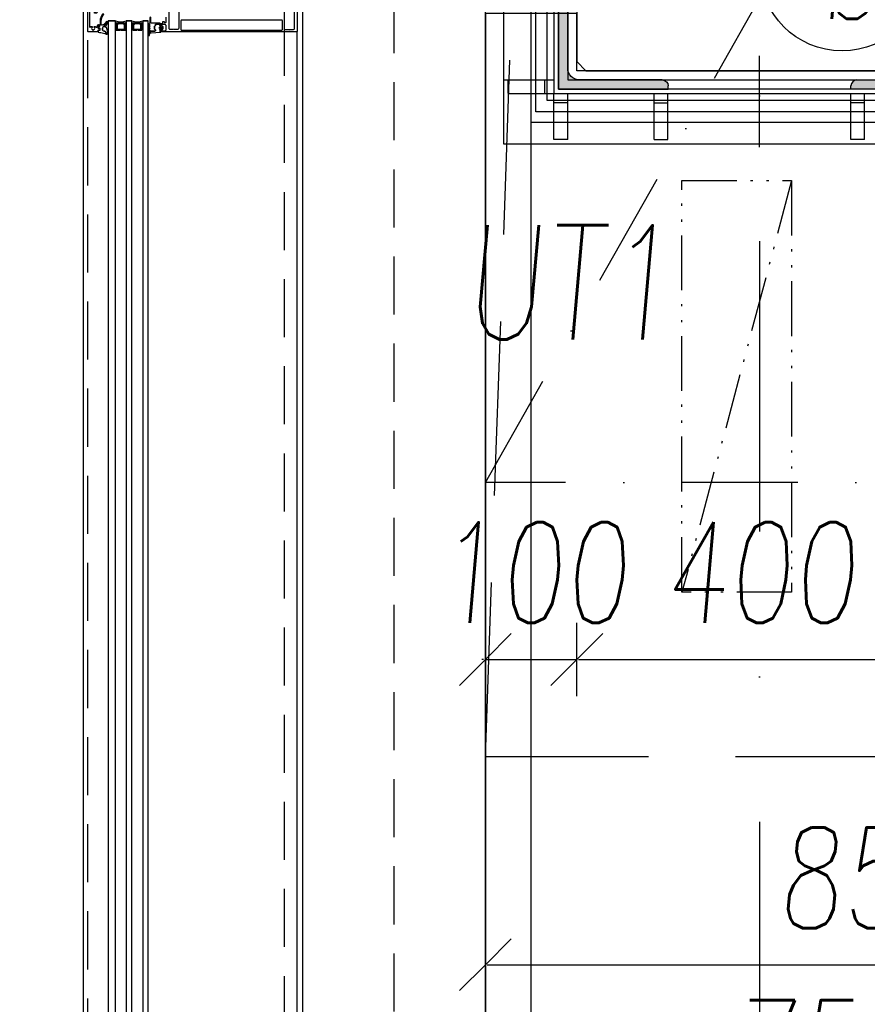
# Model space of a CAD drawing. Header units: millimetres. Extents: x 247761 to 294611, y 172579 to 236863.
# Tile 6 of 256: x 249651 to 250578, y 175535 to 176611. Entities that reach past the tile are written whole.
import ezdxf

# ---------------------------------------------------------------- set-up
doc = ezdxf.new("R2010")
doc.units = ezdxf.units.MM
for name, pattern in [('ACAD_ISO12W100', [22, 12, -3, 0.5, -3, 0.5, -3]), ('CK_Čerchovaná 50', [6, 3, -1.5, 0, -1.5]), ('DASHDOTX2', [2, 1, -0.5, 0, -0.5]), ('ČERCHOVANÁ', [25.4, 12.7, -6.35, 0, -6.35]), ('ČÁRKOVANÁ', [19.05, 12.7, -6.35])]:
    doc.linetypes.add(name, pattern=pattern)
for name, color, linetype in [('BOURÁNÍ PODLAHY', 30, 'Continuous'), ('FASÁDA DETAILNÍ', 4, 'Continuous'), ('HU-obrys', 3, 'Continuous'), ('HU-ocel pohled', 9, 'Continuous'), ('HU-ocel rez', 140, 'Continuous'), ('HU-osy', 7, 'DASHDOTX2'), ('HU-slaba odstin sedi 254', 254, 'Continuous'), ('KOTY', 7, 'Continuous'), ('KOTY 50', 7, 'Continuous'), ('KÓTY BOURÁNÍ', 7, 'Continuous'), ('NOVA', 240, 'Continuous'), ('NOVÁ TLUSTÁ', 240, 'Continuous'), ('OSY', 7, 'Continuous'), ('PROSTUPY', 7, 'ACAD_ISO12W100'), ('TENKA', 4, 'Continuous')]:
    doc.layers.add(name, color=color, linetype=linetype)
for name, color, linetype, plot in [('PLOCHY K PRONÁJMU', 200, 'Continuous', False), ('PLOCHY_MISTNOSTI', 180, 'Continuous', False), ('POMOCNA_ZU', 200, 'Continuous', False)]:
    doc.layers.add(name, color=color, linetype=linetype, plot=plot)
doc.layers.add('PROSTUPY_POPIS', color=7, linetype='ACAD_ISO12W100', true_color=0x00ff74)
doc.styles.add('CS-ROMANS', font='romans.shx', dxfattribs={"width": 0.75, "oblique": 5})
doc.dimstyles.new('A_KÓTA_50', dxfattribs={"dimtxt": 110, "dimasz": 2, "dimexe": 100, "dimexo": 1500, "dimgap": 40, "dimtad": 1, "dimrnd": 1, "dimdsep": 46, "dimtxsty": 'CS-ROMANS', "dimblk": 'KOT_CARA20', "dimcen": 45, "dimse1": 1, "dimse2": 1, "dimclrd": 256, "dimclre": 256, "dimclrt": 256, "dimadec": 0, "dimazin": 0, "dimtfac": 1, "dimtix": 1, "dimtmove": 2, "dimatfit": 3, "dimldrblk": 'OBLIQUE', "dimfxl": 0, "dimtolj": 1, "dimarcsym": 0})

# ---------------------------------------------------------------- blocks, each defined once
blk = doc.blocks.new('433270')
blk.add_lwpolyline([(1, 0, 0.414364), (0, -1), (0, -1.4, 0.255924), (0.2, -1.8, -0.547723), (0.2, -3.2, 0.255924), (0, -3.6), (0, -14.6, 0.414214), (0.3, -14.9), (1.2, -14.9, 0.414214), (1.7, -14.4), (1.7, -10.3, -0.414214), (2, -10), (6, -10, 0.414248), (7, -9), (7, -7.7, 0.414179), (6.5, -7.2), (5.7, -7.2, 0.414232), (5.4, -7.5), (5.4, -8.2, -0.414198), (5.1, -8.5), (2.8, -8.5, -0.414204), (1.8, -7.5), (1.8, -4.5, -0.147432), (2, -3.9, 0.147461), (2.4, -2.5), (2.4, -2.3, -0.414214), (2.9, -1.8), (21.9, -1.8, -0.668178), (22.2, -2.7), (22.2, -2.7, 1), (21.6, -3.3), (21.5, -3.4, 0.198912), (21.4, -3.7), (21.4, -4, 0.414214), (22.1, -4.7), (22.4, -4.7, 0.576988), (22.6, -4.3, -0.311246), (24.6, -4.3, 0.576988), (24.8, -4.7), (25.3, -4.7, -0.260065), (25.3, -6.6), (24.8, -6.6, 0.576988), (24.6, -7.1, -0.311246), (22.6, -7.1, 0.576988), (22.4, -6.6), (22.1, -6.6, 0.414214), (21.4, -7.3), (21.4, -7.6, 0.267949), (21.6, -8), (21.9, -8.2, -0.637047), (21.7, -10), (19.8, -10.7, 0.315299), (19.5, -11.2), (19.5, -11.5, 0.520567), (20.2, -12), (22.8, -11, -0.520567), (23.5, -11.5), (23.5, -12.5, 0.414062), (24, -13), (25, -13, 0.414186), (25.5, -12.5), (25.5, -11.5, -0.414182), (26, -11), (27, -11, 0.414214), (27.5, -10.5), (27.5, -0.5, 0.414214), (27, 0), (1, 0)], format="xyb", close=True)
blk = doc.blocks.new('284325')
for points in [[(0.8, -5.2, -0.560316), (0.9, -4.7), (1.9, -4.4, 0.3153), (2.1, -4.1), (2.1, -1.9, 0.451558), (1.8, -1.6), (0.9, -1.7, -0.399586), (0.6, -1.5), (0.3, -0.1, -0.415977), (0.5, 0.3, 0.024107), (6.1, 1.2, 0.076636), (9, 2.3, -0.577615), (10.8, 1.3), (10, 1.4, 0.283171), (9.1, 0.9, -0.168429), (7.1, -0.7), (5.9, -1.2, 0.315302), (5.2, -2.1), (5.2, -4.2, 0.269719), (6.8, -6.8, -0.194797), (10.2, -11.5, -0.342663), (9.2, -11.2, 0.119207), (5.4, -7.6, 0.578571), (3.6, -8.6), (3.6, -11.8, 0.176415), (6.2, -18.7, -1), (5.2, -19.5, -0.176415), (2.4, -11.8), (2.4, -8.9, 0.208286), (0.8, -5.2)], [(9, -6.7), (10.3, -8.8, -0.134555), (10.8, -10.6, -0.339795), (10.2, -11.5, 0.194788), (6.8, -6.8, -0.269736), (5.2, -4.2), (5.2, -2.1, -0.315302), (5.9, -1.2), (7.1, -0.7, 0.168429), (9.1, 0.9, -0.283167), (10, 1.4), (10.8, 1.3), (10.8, -0.7, -0.070852), (10.7, -1.3), (9.9, -3.9, -0.241839), (9.1, -4.8), (7.9, -5.2, 0.836024), (8.1, -6.2), (8.1, -6.2, -0.255349), (9, -6.7)]]:
    blk.add_lwpolyline(points, format="xyb", close=True)
blk = doc.blocks.new('284336')
for points in [[(-0.7, -9.6), (-10, -9.6, 0.414511), (-10.5, -10.1), (-10.5, -15.5, -1), (-11.7, -15.5), (-11.7, -9.6), (-12.7, -8.9, -0.668884), (-12.6, -8.2), (-12, -8, 0.766384), (-12, -7.2), (-12.6, -7, -0.76831), (-12.6, -6.2), (-12, -6, 0.766384), (-12, -5.2), (-12.6, -5, -0.76831), (-12.6, -4.2), (-12, -4, 0.766384), (-12, -3.2), (-12.6, -3, -0.877523), (-12.5, -2.2), (-12.1, -2.2, 0.698129), (-11.8, -1.5, -0.220231), (-12.9, 0.8), (-12.9, 3.5, -0.157143), (-12.8, 3.7), (-12.7, 3.4, -0.067482), (-12.5, 2.5, 0.393136), (-8.7, -1), (-6.1, -1, -0.414214), (-5.6, -1.5), (-5.6, -2.2, -0.267949), (-5.9, -2.6), (-6.4, -2.9, 0.267949), (-6.6, -3.4), (-6.6, -5.8, 0.267949), (-6.4, -6.3), (-5.9, -6.6, -0.267949), (-5.6, -7), (-5.6, -8.1, 0.414215), (-5.1, -8.6), (-0.4, -8.6), (-0.4, -9.3, -0.414212), (-0.7, -9.6)], [(-0.4, 0), (-0.4, -2, 0.990243), (-0.4, -3), (0.9, -3, 0.414214), (1.2, -2.7), (1.2, -2.6, -0.668123), (1.7, -2.4), (2.7, -3.4, -0.199004), (2.9, -3.8), (2.9, -5.4, -0.199038), (2.7, -5.8), (1.7, -6.8, -0.668191), (1.2, -6.6), (1.2, -6.5, 0.414214), (0.9, -6.2), (-0.4, -6.2, 0.990269), (-0.4, -7.2), (-0.4, -8.6), (-5.1, -8.6, -0.414215), (-5.6, -8.1), (-5.6, -7, 0.267949), (-5.8, -6.6), (-6.3, -6.3, -0.267949), (-6.6, -5.8), (-6.6, -3.4, -0.267949), (-6.3, -3), (-5.8, -2.7, 0.267949), (-5.6, -2.2), (-5.6, -1.5, 0.414214), (-6.1, -1), (-8.7, -1, -0.393156), (-12.5, 2.5, 0.067572), (-12.7, 3.4), (-12.8, 3.7, -0.637545), (-12.1, 3.5), (-11.9, 2.5, 0.344315), (-10.1, 0.9), (0, 0.4, -0.406913), (0.4, 0), (-0.4, 0)], [(1.7, -4.3, 0.414235), (1.2, -3.8), (-0.7, -3.8, 0.414214), (-1.2, -4.3), (-1.2, -4.9, 0.414214), (-0.7, -5.4), (1.2, -5.4, 0.414235), (1.7, -4.9), (1.7, -4.3)]]:
    blk.add_lwpolyline(points, format="xyb", close=True)
blk = doc.blocks.new('A$C69D17D4D')
at = {"layer": 'FASÁDA DETAILNÍ'}
for p, q in [((-24897, 3238.5), (-24889, 3238.5)), ((-24897, 3238.5), (-24897, 1279)), ((-24889, 3238.5), (-24897, 3238.5)), ((-24889, 1279), (-24889, 3238.5)), ((-24877, 3238.5), (-24871, 3238.5)), ((-24877, 3238.5), (-24877, 1303)), ((-24871, 3238.5), (-24877, 3238.5)), ((-24871, 1303), (-24871, 3238.5)), ((-24859, 3238.5), (-24853, 3238.5)), ((-24853, 3238.5), (-24859, 3238.5)), ((-24859, 3238.5), (-24859, 1321)), ((-24853, 1321), (-24853, 3238.5))]:
    blk.add_line(p, q, dxfattribs=at)
for points in [[(1656, 1244), (-24924, 1244), (-24924, 24924), (1656, 24924)], [(1416, 1484), (-24684, 1484), (-24684, 24684), (1416, 24684)], [(1216, 1684), (-24484, 1684), (-24484, 24484), (1216, 24484)], [(-24878, 3228.5), (-24878, 3234.5), (-24880, 3236.5), (-24886, 3236.5), (-24888, 3234.5), (-24888, 3228.5), (-24883.5, 3228.5), (-24883.5, 3229), (-24882.5, 3229), (-24882.5, 3228.5)], [(-24887, 3229.5), (-24879, 3229.5), (-24879, 3234.1), (-24880.4, 3235.5), (-24885.4, 3235.5), (-24887, 3234.1)], [(-24860, 3228.5), (-24860, 3234.5), (-24862, 3236.5), (-24868, 3236.5), (-24870, 3234.5), (-24870, 3228.5), (-24865.5, 3228.5), (-24865.5, 3229), (-24864.5, 3229), (-24864.5, 3228.5)], [(-24869, 3229.5), (-24861, 3229.5), (-24861, 3234.1), (-24862.4, 3235.5), (-24867.4, 3235.5), (-24869, 3234.1)]]:
    blk.add_lwpolyline(points, close=True, dxfattribs=at)
at = {"layer": 'FASÁDA DETAILNÍ', "linetype": 'ČÁRKOVANÁ', "ltscale": 5}
blk.add_lwpolyline([(1651, 1249), (-24919, 1249), (-24919, 24919), (1651, 24919)], close=True, dxfattribs=at)
at = {"layer": 'FASÁDA DETAILNÍ', "color": 7, "linetype": 'ČÁRKOVANÁ', "ltscale": 5}
for points in [[(1436, 1464), (-24704, 1464), (-24704, 24704), (1436, 24704)], [(1316, 1584), (-24584, 1584), (-24584, 24584), (1316, 24584)]]:
    blk.add_lwpolyline(points, close=True, dxfattribs=at)
at = {"layer": 'FASÁDA DETAILNÍ'}
for points in [[(-24830.5, 3249.4), (-24830.5, 3231, 0.414214), (-24829, 3229.5), (-24825.5, 3229.5, 0.399985), (-24824.5, 3229.5), (-24820.8, 3229.5, 0.414214), (-24819.3, 3231), (-24819.3, 3249.4, -0.13165)], [(-24704.2, 3249.3), (-24704.2, 3230.5, 0.414232), (-24702.7, 3229), (-24699, 3229, 0.399985), (-24698, 3229), (-24694.5, 3229, 0.414232), (-24693, 3230.5), (-24693, 3249.3, -0.116937)], [(-24690, 3253), (-24690, 3227.5, -0.414214), (-24691, 3226.5), (-24691, 3226.5), (-24839.5, 3226.5, -0.414214), (-24840, 3227), (-24840, 3228.3, -0.41422), (-24839.5, 3228.8), (-24839, 3228.8), (-24839, 3227.8), (-24834.5, 3227.8, 0.414214), (-24833.5, 3228.8), (-24833.5, 3233.5, 0.414214), (-24834.5, 3234.5), (-24839, 3234.5), (-24839, 3232.8), (-24839.5, 3232.8, -0.414201), (-24840, 3233.3), (-24840, 3235.3, -0.414214), (-24839.5, 3235.8), (-24837.4, 3235.8, 0.414214), (-24836.9, 3236.3), (-24836.9, 3238.1), (-24835.6, 3238.1), (-24835.6, 3236.9), (-24833.8, 3236.9, 0.414214), (-24833.5, 3237.2), (-24833.5, 3242.5, 0.414167)]]:
    blk.add_lwpolyline(points, format="xyb", dxfattribs=at)
blk.add_lwpolyline([(-24816.8, 3228.6), (-24706.7, 3228.6, 0.414214), (-24706.2, 3229.1), (-24706.2, 3238.8, 0.414214), (-24706.7, 3239.3), (-24816.8, 3239.3, 0.414214), (-24817.3, 3238.8), (-24817.3, 3229.1, 0.414214), (-24816.8, 3228.6)], format="xyb", close=True, dxfattribs=at)
blk.add_lwpolyline([(-23870.5, 1478), (-24690, 1478), (-24690, 3227.5)], dxfattribs=at)
for centre, radius, start, end in [((-24883, 3260.4), 22.7, 254.6728, 285.3272), ((-24887.6, 3232.9), 3.55, 67.2938, 112.409), ((-24887.8, 3233.3), 2.9, 65.3067, 115.2952), ((-24887.9, 3233.7), 2.25, 61.5273, 118.4028), ((-24888.1, 3233.9), 1.71, 57.2949, 122.6857), ((-24888.2, 3234.1), 1.26, 51.9656, 128.4996), ((-24888.4, 3234.2), 0.879, 43.9949, 136.4964), ((-24888.5, 3234.1), 0.596, 33.0366, 146.9634), ((-24888.5, 3233.9), 0.596, 33.0366, 146.9634), ((-24888.5, 3233.6), 0.596, 33.0366, 146.9634), ((-24888.5, 3233.3), 0.596, 33.0366, 146.9634), ((-24888.5, 3233), 0.596, 33.0366, 146.9634), ((-24888.5, 3232.7), 0.596, 33.0366, 146.9634), ((-24888.5, 3232.4), 0.596, 33.0366, 146.9634), ((-24888.5, 3232.1), 0.596, 33.0366, 146.9634), ((-24888.5, 3231.8), 0.596, 33.0366, 146.9634), ((-24888.5, 3231.5), 0.596, 33.0366, 146.9634), ((-24888.5, 3231.2), 0.596, 33.0366, 146.9634), ((-24888.5, 3230.9), 0.596, 33.0366, 146.9634), ((-24888.5, 3230.6), 0.596, 33.0366, 146.9634), ((-24878.4, 3232.9), 3.55, 67.591, 112.7062), ((-24878.2, 3233.3), 2.9, 64.7048, 114.6933), ((-24878.1, 3233.7), 2.25, 61.5972, 118.4727), ((-24877.9, 3233.9), 1.71, 57.3143, 122.7051), ((-24877.8, 3234.1), 1.26, 51.5004, 128.0344), ((-24877.6, 3234.2), 0.879, 43.5036, 136.0051), ((-24877.5, 3234.1), 0.596, 33.0366, 146.9634), ((-24877.5, 3233.9), 0.596, 33.0366, 146.9634), ((-24877.5, 3233.6), 0.596, 33.0366, 146.9634), ((-24877.5, 3233.3), 0.596, 33.0366, 146.9634), ((-24877.5, 3233), 0.596, 33.0366, 146.9634), ((-24877.5, 3232.7), 0.596, 33.0366, 146.9634), ((-24877.5, 3232.4), 0.596, 33.0366, 146.9634), ((-24877.5, 3232.1), 0.596, 33.0366, 146.9634), ((-24877.5, 3231.8), 0.596, 33.0366, 146.9634), ((-24877.5, 3231.5), 0.596, 33.0366, 146.9634), ((-24877.5, 3231.2), 0.596, 33.0366, 146.9634), ((-24877.5, 3230.9), 0.596, 33.0366, 146.9634), ((-24877.5, 3230.6), 0.596, 33.0366, 146.9634), ((-24865, 3260.4), 22.7, 254.6728, 285.3272), ((-24869.6, 3232.9), 3.55, 67.2938, 112.409), ((-24869.8, 3233.3), 2.9, 65.3067, 115.2952), ((-24869.9, 3233.7), 2.25, 61.5273, 118.4028), ((-24870.1, 3233.9), 1.71, 57.2949, 122.6857), ((-24870.2, 3234.1), 1.26, 51.9656, 128.4996), ((-24870.4, 3234.2), 0.879, 43.9949, 136.4964), ((-24870.5, 3234.1), 0.596, 33.0366, 146.9634), ((-24870.5, 3233.9), 0.596, 33.0366, 146.9634), ((-24870.5, 3233.6), 0.596, 33.0366, 146.9634), ((-24870.5, 3233.3), 0.596, 33.0366, 146.9634), ((-24870.5, 3233), 0.596, 33.0366, 146.9634), ((-24870.5, 3232.7), 0.596, 33.0366, 146.9634), ((-24870.5, 3232.4), 0.596, 33.0366, 146.9634), ((-24870.5, 3232.1), 0.596, 33.0366, 146.9634), ((-24870.5, 3231.8), 0.596, 33.0366, 146.9634), ((-24870.5, 3231.5), 0.596, 33.0366, 146.9634), ((-24870.5, 3231.2), 0.596, 33.0366, 146.9634), ((-24870.5, 3230.9), 0.596, 33.0366, 146.9634), ((-24870.5, 3230.6), 0.596, 33.0366, 146.9634), ((-24860.4, 3232.9), 3.55, 67.591, 112.7062), ((-24860.2, 3233.3), 2.9, 64.7048, 114.6933), ((-24860.1, 3233.7), 2.25, 61.5972, 118.4727), ((-24859.9, 3233.9), 1.71, 57.3143, 122.7051), ((-24859.8, 3234.1), 1.26, 51.5004, 128.0344), ((-24859.6, 3234.2), 0.879, 43.5036, 136.0051), ((-24859.5, 3234.1), 0.596, 33.0366, 146.9634), ((-24859.5, 3233.9), 0.596, 33.0366, 146.9634), ((-24859.5, 3233.6), 0.596, 33.0366, 146.9634), ((-24859.5, 3233.3), 0.596, 33.0366, 146.9634), ((-24859.5, 3233), 0.596, 33.0366, 146.9634), ((-24859.5, 3232.7), 0.596, 33.0366, 146.9634), ((-24859.5, 3232.4), 0.596, 33.0366, 146.9634), ((-24859.5, 3232.1), 0.596, 33.0366, 146.9634), ((-24859.5, 3231.8), 0.596, 33.0366, 146.9634), ((-24859.5, 3231.5), 0.596, 33.0366, 146.9634), ((-24859.5, 3231.2), 0.596, 33.0366, 146.9634), ((-24859.5, 3230.9), 0.596, 33.0366, 146.9634), ((-24859.5, 3230.6), 0.596, 33.0366, 146.9634)]:
    blk.add_arc(centre, radius, start, end, dxfattribs=at)
at = {"layer": 'FASÁDA DETAILNÍ', "xscale": -1}
for name, p, rotation in [('433270', (-24919, 3254), 90), ('284325', (-24908.1, 3226.5), 180), ('284336', (-24839.6, 3226.5), 180)]:
    blk.add_blockref(name, p, dxfattribs=dict(at, rotation=rotation))
blk = doc.blocks.new('A$C651C2564')
at = {"layer": 'PROSTUPY', "ltscale": 5}
blk.add_lwpolyline([(-6415, -14620), (-6535, -15070)], dxfattribs=at)
blk.add_lwpolyline([(-6415, -15070), (-6535, -15070), (-6535, -14620), (-6415, -14620)], close=True, dxfattribs=at)
at = {"layer": 'PROSTUPY_POPIS', "insert": (-6774.9, -14731.4), "char_height": 125, "attachment_point": 4, "style": 'CS-ROMANS'}
blk.add_mtext('\\A1;UT1', dxfattribs=at)
blk = doc.blocks.new('NOVÁ PODLAHA')
at = {"layer": 'NOVA', "linetype": 'ČÁRKOVANÁ', "ltscale": 15}
for p, q in [((0, 750), (750, 22050)), ((750, 750), (0, 750))]:
    blk.add_line(p, q, dxfattribs=at)
at = {"layer": 'NOVA'}
blk.add_lwpolyline([(25700, 16457.5), (25700, 0), (0, 0), (0, 15942.5)], dxfattribs=at)
blk = doc.blocks.new('KOT_CARA20')
for p, q in [((0, 20), (0, -20)), ((0, 0), (14.14, 14.14)), ((0, 0), (-14.14, -14.14))]:
    blk.add_line(p, q)
blk = doc.blocks.new('*D55')
at = {"layer": 'Defpoints', "color": 0, "ltscale": 5, "transparency": 16777216}
for p in [(248259.6, 176855.3), (249409.1, 176855.3), (249720.5, 174615.3)]:
    blk.add_point(p, dxfattribs=at)
at = {"layer": 'KOTY 50', "lineweight": -2, "ltscale": 5, "transparency": 16777216}
blk.add_line((248259.6, 174617.3), (248259.6, 176853.3), dxfattribs=at)
at = {"layer": 'KOTY 50', "lineweight": -2, "ltscale": 5, "transparency": 16777216, "xscale": 2, "yscale": 2, "zscale": 2}
for p, rotation in [((248259.6, 176855.3), 90), ((248259.6, 174615.3), 270)]:
    blk.add_blockref('KOT_CARA20', p, dxfattribs=dict(at, rotation=rotation))
at = {"layer": 'KOTY 50', "ltscale": 5, "transparency": 16777216, "insert": (248164.6, 175735.3), "char_height": 110, "attachment_point": 5, "rotation": 90, "style": 'CS-ROMANS'}
blk.add_mtext('\\A1;2240', dxfattribs=at)
blk = doc.blocks.new('_OBLIQUE')
at = {"color": 0, "linetype": 'ByBlock', "ltscale": 15}
blk.add_line((-0.5, -0.5), (0.5, 0.5), dxfattribs=at)
blk = doc.blocks.new('*D36')
at = {"layer": 'Defpoints', "color": 0, "ltscale": 5, "transparency": 16777216}
for p in [(249720.5, 198295.3), (247928.3, 174615.3), (249720.5, 174615.3)]:
    blk.add_point(p, dxfattribs=at)
at = {"layer": 'KOTY 50', "lineweight": -2, "ltscale": 5, "transparency": 16777216}
blk.add_line((247928.3, 198293.3), (247928.3, 174617.3), dxfattribs=at)
at = {"layer": 'KOTY 50', "lineweight": -2, "ltscale": 5, "transparency": 16777216, "xscale": 2, "yscale": 2, "zscale": 2}
for p, rotation in [((247928.3, 198295.3), 90), ((247928.3, 174615.3), 270)]:
    blk.add_blockref('KOT_CARA20', p, dxfattribs=dict(at, rotation=rotation))
at = {"layer": 'KOTY 50', "ltscale": 5, "transparency": 16777216, "insert": (247833.3, 186455.3), "char_height": 110, "attachment_point": 5, "rotation": 90, "style": 'CS-ROMANS'}
blk.add_mtext('\\A1;23680', dxfattribs=at)
blk = doc.blocks.new('*D76')
at = {"layer": 'Defpoints', "color": 0, "ltscale": 5, "transparency": 16777216}
for p in [(250260.5, 176555.3), (250160.5, 176158), (250260.5, 175911.6)]:
    blk.add_point(p, dxfattribs=at)
at = {"layer": 'KOTY 50', "lineweight": -2, "ltscale": 5, "transparency": 16777216}
for p, q in [((250158.5, 175911.6), (250156.5, 175911.6)), ((250160.5, 175911.6), (250260.5, 175911.6)), ((250262.5, 175911.6), (250264.5, 175911.6))]:
    blk.add_line(p, q, dxfattribs=at)
at = {"layer": 'KOTY 50', "lineweight": -2, "ltscale": 5, "transparency": 16777216, "xscale": 2, "yscale": 2, "zscale": 2}
blk.add_blockref('KOT_CARA20', (250160.5, 175911.6), dxfattribs=at)
at = {"layer": 'KOTY 50', "lineweight": -2, "ltscale": 5, "transparency": 16777216, "xscale": 2, "yscale": 2, "zscale": 2, "rotation": 180}
blk.add_blockref('KOT_CARA20', (250260.5, 175911.6), dxfattribs=at)
at = {"layer": 'KOTY 50', "ltscale": 5, "transparency": 16777216, "insert": (250210.5, 176006.6), "char_height": 110, "attachment_point": 5, "style": 'CS-ROMANS'}
blk.add_mtext('\\A1;100', dxfattribs=at)
blk = doc.blocks.new('*D77')
at = {"layer": 'Defpoints', "color": 0, "ltscale": 5, "transparency": 16777216}
for p in [(250260.5, 176555.3), (250660.5, 176555.3), (250660.5, 175911.6)]:
    blk.add_point(p, dxfattribs=at)
at = {"layer": 'KOTY 50', "lineweight": -2, "ltscale": 5, "transparency": 16777216}
blk.add_line((250262.5, 175911.6), (250658.5, 175911.6), dxfattribs=at)
at = {"layer": 'KOTY 50', "lineweight": -2, "ltscale": 5, "transparency": 16777216, "xscale": 2, "yscale": 2, "zscale": 2, "rotation": 180}
blk.add_blockref('KOT_CARA20', (250260.5, 175911.6), dxfattribs=at)
at = {"layer": 'KOTY 50', "lineweight": -2, "ltscale": 5, "transparency": 16777216, "xscale": 2, "yscale": 2, "zscale": 2}
blk.add_blockref('KOT_CARA20', (250660.5, 175911.6), dxfattribs=at)
at = {"layer": 'KOTY 50', "ltscale": 5, "transparency": 16777216, "insert": (250460.5, 176006.6), "char_height": 110, "attachment_point": 5, "style": 'CS-ROMANS'}
blk.add_mtext('\\A1;400', dxfattribs=at)
blk = doc.blocks.new('*D643')
at = {"layer": 'Defpoints', "color": 0, "ltscale": 5, "transparency": 16777216}
for p in [(250910.5, 175805.3), (250160.5, 175597.9), (250910.5, 175389.1)]:
    blk.add_point(p, dxfattribs=at)
at = {"layer": 'KOTY 50', "lineweight": -2, "ltscale": 5, "transparency": 16777216}
blk.add_line((250162.5, 175389.1), (250908.5, 175389.1), dxfattribs=at)
at = {"layer": 'KOTY 50', "lineweight": -2, "ltscale": 5, "transparency": 16777216, "xscale": 2, "yscale": 2, "zscale": 2, "rotation": 180}
blk.add_blockref('KOT_CARA20', (250160.5, 175389.1), dxfattribs=at)
at = {"layer": 'KOTY 50', "lineweight": -2, "ltscale": 5, "transparency": 16777216, "xscale": 2, "yscale": 2, "zscale": 2}
blk.add_blockref('KOT_CARA20', (250910.5, 175389.1), dxfattribs=at)
at = {"layer": 'KOTY 50', "ltscale": 5, "transparency": 16777216, "insert": (250535.5, 175484.1), "char_height": 110, "attachment_point": 5, "style": 'CS-ROMANS'}
blk.add_mtext('\\A1;750', dxfattribs=at)
blk = doc.blocks.new('A$C657B7939')
at = {"layer": 'HU-slaba odstin sedi 254'}
h = blk.add_hatch(color=256, dxfattribs=at)
h.dxf.hatch_style = 1
h.paths.add_polyline_path([(0.01, 0.1135, 0.414214), (0.0035, 0.12), (0, 0.12), (0, 0), (0.12, 0), (0.12, 0.0035, 0.414214), (0.1135, 0.01), (0.023, 0.01, -0.414214), (0.01, 0.023)])
for p, q in [((0, 0.12), (0.0035, 0.12)), ((0, 0), (0, 0.12)), ((0.01, 0.1135), (0.01, 0.023)), ((0.023, 0.01), (0.1135, 0.01)), ((0.12, 0.0035), (0.12, 0)), ((0.12, 0), (0, 0))]:
    blk.add_line(p, q)
for centre, radius, start, end in [((0.0035, 0.1135), 0.0065, 0, 90), ((0.023, 0.023), 0.013, 180, 270), ((0.1135, 0.0035), 0.0065, 0, 90)]:
    blk.add_arc(centre, radius, start, end)
blk = doc.blocks.new('ztužení sloupů 2')
at = {"layer": 'HU-obrys', "ltscale": 100}
blk.add_lwpolyline([(141108.3, 177277.9), (141108.3, 176697.9), (141118.3, 176687.9), (141498.3, 176687.9), (141508.3, 176697.9), (141508.3, 177277.9), (141498.3, 177287.9), (141118.3, 177287.9)], close=True, dxfattribs=at)
at = {"layer": 'HU-ocel pohled'}
for p, q in [((141083.3, 177362.9), (141083.3, 177312.9)), ((141098.3, 177362.9), (141083.3, 177362.9)), ((141098.3, 177362.9), (141098.3, 177312.9)), ((141193, 177362.9), (141193, 177312.9)), ((141193, 177362.9), (141208, 177362.9)), ((141208, 177362.9), (141208, 177312.9)), ((141408, 177362.9), (141408, 177312.9)), ((141423, 177362.9), (141408, 177362.9)), ((141423, 177362.9), (141423, 177312.9)), ((141518.3, 177362.9), (141518.3, 177312.9)), ((141533.3, 177362.9), (141518.3, 177362.9)), ((141533.3, 177362.9), (141533.3, 177312.9)), ((141098.3, 177322.9), (141083.3, 177322.9)), ((141193, 177322.9), (141208, 177322.9)), ((141423, 177322.9), (141408, 177322.9)), ((141533.3, 177322.9), (141518.3, 177322.9)), ((141033.3, 177312.9), (141083.3, 177312.9)), ((141033.3, 177297.9), (141033.3, 177312.9)), ((141073.3, 177297.9), (141073.3, 177312.9)), ((141583.3, 177312.9), (141533.3, 177312.9)), ((141543.3, 177297.9), (141543.3, 177312.9)), ((141583.3, 177297.9), (141583.3, 177312.9)), ((141028, 177297.9), (141083.3, 177297.9)), ((141588, 177297.9), (141533.3, 177297.9)), ((141033.3, 177202.5), (141083.3, 177202.5)), ((141033.3, 177187.5), (141033.3, 177202.5)), ((141073.3, 177187.5), (141073.3, 177202.5)), ((141583.3, 177202.9), (141533.3, 177202.9)), ((141543.3, 177187.9), (141543.3, 177202.9)), ((141583.3, 177187.9), (141583.3, 177202.9)), ((141033.3, 177187.5), (141083.3, 177187.5)), ((141583.3, 177187.9), (141533.3, 177187.9)), ((141033.3, 176995.4), (141083.3, 176995.4)), ((141033.3, 176980.4), (141033.3, 176995.4)), ((141073.3, 176980.4), (141073.3, 176995.4)), ((141583.3, 176995.4), (141533.3, 176995.4)), ((141543.3, 176980.4), (141543.3, 176995.4)), ((141583.3, 176980.4), (141583.3, 176995.4)), ((141033.3, 176980.4), (141083.3, 176980.4)), ((141583.3, 176980.4), (141533.3, 176980.4)), ((141033.3, 176788.2), (141083.3, 176788.2)), ((141033.3, 176773.2), (141033.3, 176788.2)), ((141073.3, 176773.2), (141073.3, 176788.2)), ((141583.3, 176787.9), (141533.3, 176787.9)), ((141543.3, 176772.9), (141543.3, 176787.9)), ((141583.3, 176772.9), (141583.3, 176787.9)), ((141033.3, 176773.2), (141083.3, 176773.2)), ((141583.3, 176772.9), (141533.3, 176772.9)), ((141028, 176677.9), (141083.3, 176677.9)), ((141033.3, 176662.9), (141033.3, 176677.9)), ((141073.3, 176662.9), (141073.3, 176677.9)), ((141588, 176677.9), (141533.3, 176677.9)), ((141543.3, 176662.9), (141543.3, 176677.9)), ((141583.3, 176662.9), (141583.3, 176677.9)), ((141033.3, 176662.9), (141083.3, 176662.9)), ((141083.3, 176612.9), (141083.3, 176662.9)), ((141098.3, 176612.9), (141098.3, 176662.9)), ((141193, 176612.9), (141193, 176662.9)), ((141208, 176612.9), (141208, 176662.9)), ((141408, 176612.9), (141408, 176662.9)), ((141423, 176612.9), (141423, 176662.9)), ((141518.3, 176612.9), (141518.3, 176662.9)), ((141533.3, 176612.9), (141533.3, 176662.9)), ((141583.3, 176662.9), (141533.3, 176662.9)), ((141098.3, 176652.9), (141083.3, 176652.9)), ((141193, 176652.9), (141208, 176652.9)), ((141423, 176652.9), (141408, 176652.9)), ((141533.3, 176652.9), (141518.3, 176652.9)), ((141098.3, 176612.9), (141083.3, 176612.9)), ((141193, 176612.9), (141208, 176612.9)), ((141423, 176612.9), (141408, 176612.9)), ((141533.3, 176612.9), (141518.3, 176612.9))]:
    blk.add_line(p, q, dxfattribs=at)
for points in [[(141028, 177367.9), (141028, 176607.9), (141588, 176607.9), (141588, 177367.9)], [(141083.3, 177312.9), (141083.3, 176662.9), (141533.3, 176662.9), (141533.3, 177312.9)], [(141098.3, 177297.9), (141098.3, 176677.9), (141518.3, 176677.9), (141518.3, 177297.9)]]:
    blk.add_lwpolyline(points, close=True, dxfattribs=at)
at = {"layer": 'HU-osy', "ltscale": 100}
for p, q in [((141308.3, 176604.2), (141308.3, 177371.5)), ((141662.8, 176987.9), (140895.4, 176987.9))]:
    blk.add_line(p, q, dxfattribs=at)
at = {"layer": 'KÓTY BOURÁNÍ'}
blk.add_circle((141398.5, 176799.7), 90.1, dxfattribs=at)
at = {"layer": 'NOVÁ TLUSTÁ', "ltscale": 5}
for points in [[(141063.3, 177332.9), (141553.3, 177332.9), (141553.3, 176642.9), (141063.3, 176642.9)], [(141075.8, 177320.4), (141540.8, 177320.4), (141540.8, 176655.4), (141075.8, 176655.4)], [(141088.3, 177307.9), (141528.3, 177307.9), (141528.3, 176667.9), (141088.3, 176667.9)]]:
    blk.add_lwpolyline(points, close=True, dxfattribs=at)
at = {"layer": 'HU-ocel rez', "ltscale": 30}
for p, xscale, yscale, rotation in [((141088.3, 177307.9), 1000, 1000, 270), ((141528.3, 177307.9), -1000.000000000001, 1000.000000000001, 90), ((141088.3, 176667.9), -1000, 1000, 270), ((141528.3, 176667.9), 1000.000000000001, 1000.000000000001, 90)]:
    blk.add_blockref('A$C657B7939', p, dxfattribs=dict(at, xscale=xscale, yscale=yscale, rotation=rotation))
at = {"layer": 'KÓTY BOURÁNÍ', "insert": (141371.2, 176807.2), "char_height": 125, "width": 78.647, "attachment_point": 4, "style": 'CS-ROMANS'}
blk.add_mtext('\\A1;b', dxfattribs=at)
blk = doc.blocks.new('*D526')
at = {"layer": 'Defpoints', "color": 0, "ltscale": 5, "transparency": 16777216}
for p in [(250160.5, 177605.3), (251010.5, 177605.3), (251010.5, 175577.8)]:
    blk.add_point(p, dxfattribs=at)
at = {"layer": 'KOTY 50', "lineweight": -2, "ltscale": 5, "transparency": 16777216}
blk.add_line((250162.5, 175577.8), (251008.5, 175577.8), dxfattribs=at)
at = {"layer": 'KOTY 50', "lineweight": -2, "ltscale": 5, "transparency": 16777216, "xscale": 2, "yscale": 2, "zscale": 2, "rotation": 180}
blk.add_blockref('KOT_CARA20', (250160.5, 175577.8), dxfattribs=at)
at = {"layer": 'KOTY 50', "lineweight": -2, "ltscale": 5, "transparency": 16777216, "xscale": 2, "yscale": 2, "zscale": 2}
blk.add_blockref('KOT_CARA20', (251010.5, 175577.8), dxfattribs=at)
at = {"layer": 'KOTY 50', "ltscale": 5, "transparency": 16777216, "insert": (250585.5, 175672.8), "char_height": 110, "attachment_point": 5, "style": 'CS-ROMANS'}
blk.add_mtext('\\A1;850', dxfattribs=at)

msp = doc.modelspace()

# ---------------------------------------------------------------- linework, layer by layer
at = {"layer": 'BOURÁNÍ PODLAHY', "color": 6, "linetype": 'ČERCHOVANÁ', "ltscale": 10}
msp.add_line((250160.517, 176105.259), (251010.517, 177605.259), dxfattribs=at)
msp.add_lwpolyline([(250160.517, 177605.259), (251010.517, 177605.259), (251010.517, 176105.259), (250160.517, 176105.259)], close=True, dxfattribs=at)
at = {"layer": 'OSY', "linetype": 'ČERCHOVANÁ', "ltscale": 25}
msp.add_line((250460.517, 199232.667), (250460.517, 174158.02), dxfattribs=at)
at = {"layer": 'PLOCHY K PRONÁJMU', "ltscale": 5}
msp.add_lwpolyline([(250210.517, 197805.259), (275810.517, 197805.259), (275810.517, 175105.259), (250210.517, 175105.259)], close=True, dxfattribs=at)
msp.add_lwpolyline([(256970.517, 177215.259), (256450.517, 177215.259), (256450.517, 176495.259), (256970.517, 176495.259), (256710.517, 175105.259), (250210.517, 175105.259), (250210.517, 176499.259), (250716.517, 176499.259), (250716.517, 177211.259), (250210.517, 177211.259), (250210.517, 181295.259), (250720.517, 181295.259), (250720.517, 182015.259), (250210.517, 182015.259), (250210.517, 186095.259), (250720.517, 186095.259), (250720.517, 186455.259), (256510.517, 186455.259), (256510.517, 186255.259), (256710.517, 186255.259), (256710.517, 181855.259), (256510.517, 181855.259), (256510.517, 181455.259), (256910.517, 181455.259)], dxfattribs=at)
at = {"layer": 'PLOCHY_MISTNOSTI', "ltscale": 5}
msp.add_lwpolyline([(256673.017, 179680.259), (254873.017, 179680.259), (254873.017, 179092.759), (250160.517, 179092.759), (250160.517, 177092.759), (250260.517, 177092.759), (250260.517, 177155.259), (250660.517, 177155.259), (250660.517, 176555.259), (250260.517, 176555.259), (250260.517, 176617.759), (250160.517, 176617.759), (250160.517, 175055.259), (256673.017, 175055.259), (256673.017, 176555.259), (256510.517, 176555.259), (256510.517, 177155.259), (256673.017, 177155.259), (256673.017, 179680.259)], close=True, dxfattribs=at)
at = {"layer": 'TENKA', "linetype": 'CK_Čerchovaná 50', "ltscale": 50}
msp.add_line((250160.517, 174855.259), (250160.517, 198055.259), dxfattribs=at)
at = {"layer": 'TENKA', "ltscale": 20}
msp.add_lwpolyline([(256673.017, 175055.259), (250160.517, 175055.259), (250160.517, 179217.759)], dxfattribs=at)

# ---------------------------------------------------------------- block references
at = {"layer": 'KOTY'}
msp.add_blockref('NOVÁ PODLAHA', (250160.517, 175055.259), dxfattribs=at)
at = {"layer": 'KOTY 50'}
msp.add_blockref('ztužení sloupů 2', (109152.19, -132.6), dxfattribs=at)
at = {"layer": 'NOVA', "ltscale": 300}
msp.add_blockref('A$C69D17D4D', (274644.517, 173371.259), dxfattribs=at)
at = {"layer": 'POMOCNA_ZU'}
msp.add_blockref('A$C651C2564', (256910.517, 191055.259), dxfattribs=at)

# ---------------------------------------------------------------- dimensions: what is measured, and where the dimension line sits
at = {"layer": 'KOTY 50', "ltscale": 5}
for base, p1, p2, picture, middle in [((247928.311, 174615.259), (249720.517, 198295.259), (249720.517, 174615.259), '*D36', (247833.311, 186455.259)), ((248259.564, 176855.259), (249720.517, 174615.259), (249409.106, 176855.259), '*D55', (248164.564, 175735.259))]:
    dim = msp.add_linear_dim(base=base, p1=p1, p2=p2, angle=90, dimstyle='A_KÓTA_50', dxfattribs=at)
    dim.commit()
    dim.dimension.update_dxf_attribs({"geometry": picture, "text_midpoint": middle})
for base, p1, p2, picture, middle in [((251010.517, 175577.809), (250160.517, 177605.259), (251010.517, 177605.259), '*D526', (250585.517, 175672.809)), ((250260.517, 175911.591), (250160.517, 176158.028), (250260.517, 176555.259), '*D76', (250210.517, 176006.591)), ((250660.517, 175911.591), (250260.517, 176555.259), (250660.517, 176555.259), '*D77', (250460.517, 176006.591)), ((250910.517, 175389.123), (250160.517, 175597.884), (250910.517, 175805.259), '*D643', (250535.517, 175484.123))]:
    dim = msp.add_linear_dim(base=base, p1=p1, p2=p2, dimstyle='A_KÓTA_50', dxfattribs=at)
    dim.commit()
    dim.dimension.update_dxf_attribs({"geometry": picture, "text_midpoint": middle})

doc.saveas('drawing.dxf')
